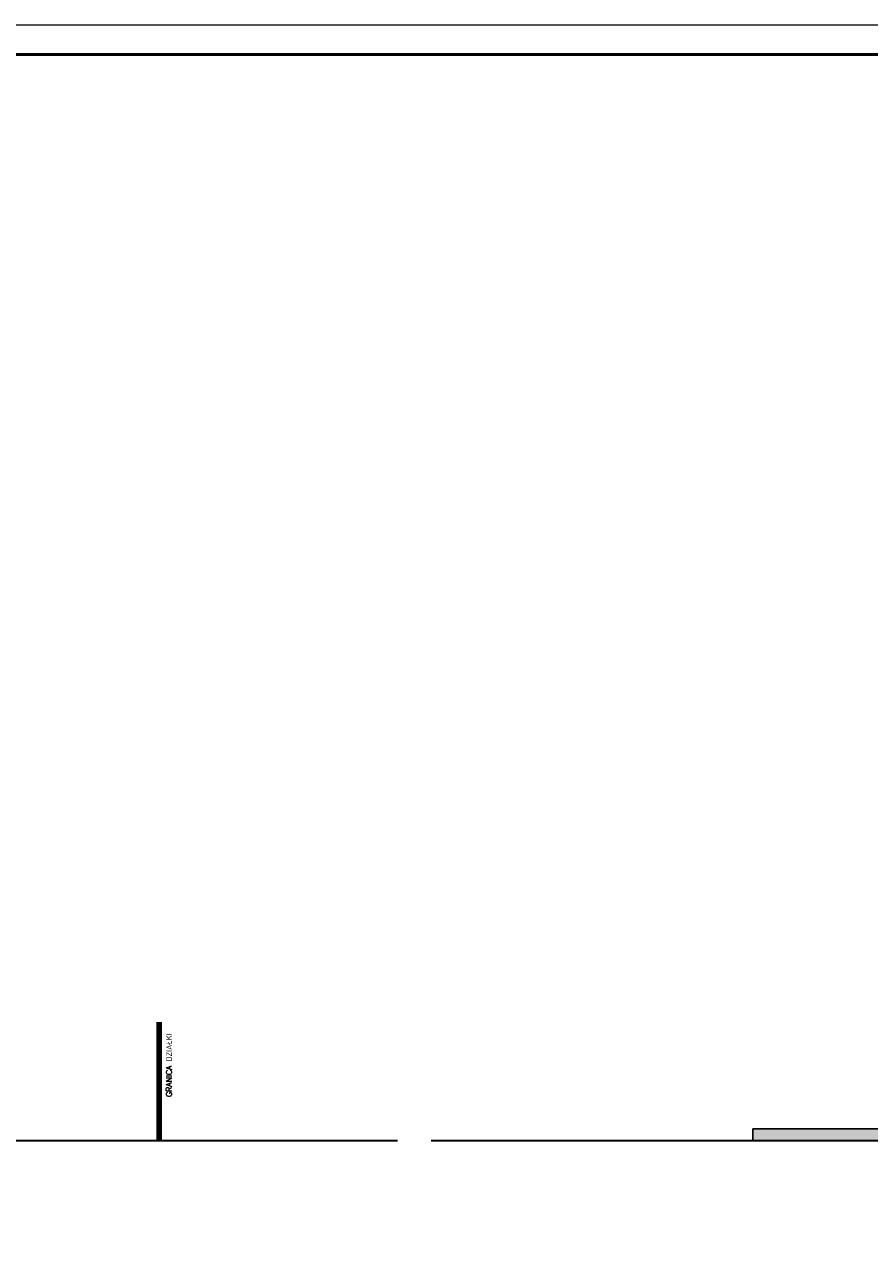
# Model space of a CAD drawing. Header units: millimetres. Extents: x 16720 to 74016, y 25810 to 81213.
# Tile 223 of 256: x 34087 to 35512, y 45948 to 48036. Entities that reach past the tile are written whole.
import ezdxf

# ---------------------------------------------------------------- set-up
doc = ezdxf.new("R2010")
doc.units = ezdxf.units.MM
for name, color, linetype, lineweight in [('_HATCH', 157, 'Continuous', 5), ('_L_GRANICA DZIAŁKI', 10, 'Continuous', 25), ('_OPISY', 110, 'Continuous', 9), ('_RAMKA', 212, 'Continuous', 9), ('_ZIEMIA', 98, 'Continuous', 35), ('_ŚREDNIE', 90, 'Continuous', 25)]:
    doc.layers.add(name, color=color, linetype=linetype, lineweight=lineweight)
doc.styles.get("Standard").update_dxf_attribs({"font": 'arial.ttf'})

msp = doc.modelspace()

# ---------------------------------------------------------------- hatches: boundary and pattern name
at = {"layer": '_HATCH', "true_color": 0xe8e8e8}
h = msp.add_hatch(color=254, dxfattribs=at)
h.dxf.hatch_style = 1
h.paths.add_polyline_path([(36528.1, 46174.5), (36525.6, 46174.5), (36523.1, 46174.5), (36418.1, 46174.5), (36415.6, 46174.5), (36413.1, 46174.5), (36308.1, 46174.5), (36305.6, 46174.5), (36303.1, 46174.5), (36198.1, 46174.5), (36195.6, 46174.5), (36193.1, 46174.5), (36088.1, 46174.5), (36085.6, 46174.5), (36083.1, 46174.5), (35978.1, 46174.5), (35975.6, 46174.5), (35973.1, 46174.5), (35868.1, 46174.5), (35865.6, 46174.5), (35863.1, 46174.5), (35758.1, 46174.5), (35755.6, 46174.5), (35753.1, 46174.5), (35315.1, 46174.5), (35315.1, 46154.5), (36533.1, 46154.5), (36533.1, 46174.5)])

# ---------------------------------------------------------------- linework, layer by layer
at = {"layer": '_L_GRANICA DZIAŁKI', "color": 6, "ltscale": 70, "const_width": 10}
msp.add_lwpolyline([(34313.9, 46354.5), (34313.9, 46154.5)], dxfattribs=at)
at = {"layer": '_RAMKA', "color": 0}
msp.add_lwpolyline([(30071.5, 48035.8), (41071.5, 48035.8), (41071.5, 43835.8), (30071.5, 43835.8)], close=True, dxfattribs=at)
at = {"layer": '_RAMKA', "color": 0, "const_width": 5}
msp.add_lwpolyline([(30121.5, 47985.8), (41021.5, 47985.8), (41021.5, 43885.8), (30271.5, 43885.8), (30271.5, 46805.8), (30121.5, 46805.8)], close=True, dxfattribs=at)
at = {"layer": '_ZIEMIA'}
for p, q in [((34003.4, 46154.5), (34715.8, 46154.5)), ((34772.9, 46154.5), (39906.2, 46154.5))]:
    msp.add_line(p, q, dxfattribs=at)
at = {"layer": '_ŚREDNIE', "color": 0}
for q in [(36533.1, 46174.5), (35315.1, 46154.5)]:
    msp.add_line((35315.1, 46174.5), q, dxfattribs=at)

# ---------------------------------------------------------------- texts
at = {"layer": '_OPISY', "color": 6, "insert": (34330.6, 46281.7), "char_height": 9.579, "width": 299.326, "attachment_point": 5, "rotation": 89.9988}
msp.add_mtext('{\\Fsimplex|c238;GRANICA DZIAŁKI}', dxfattribs=at)

doc.saveas('drawing.dxf')
